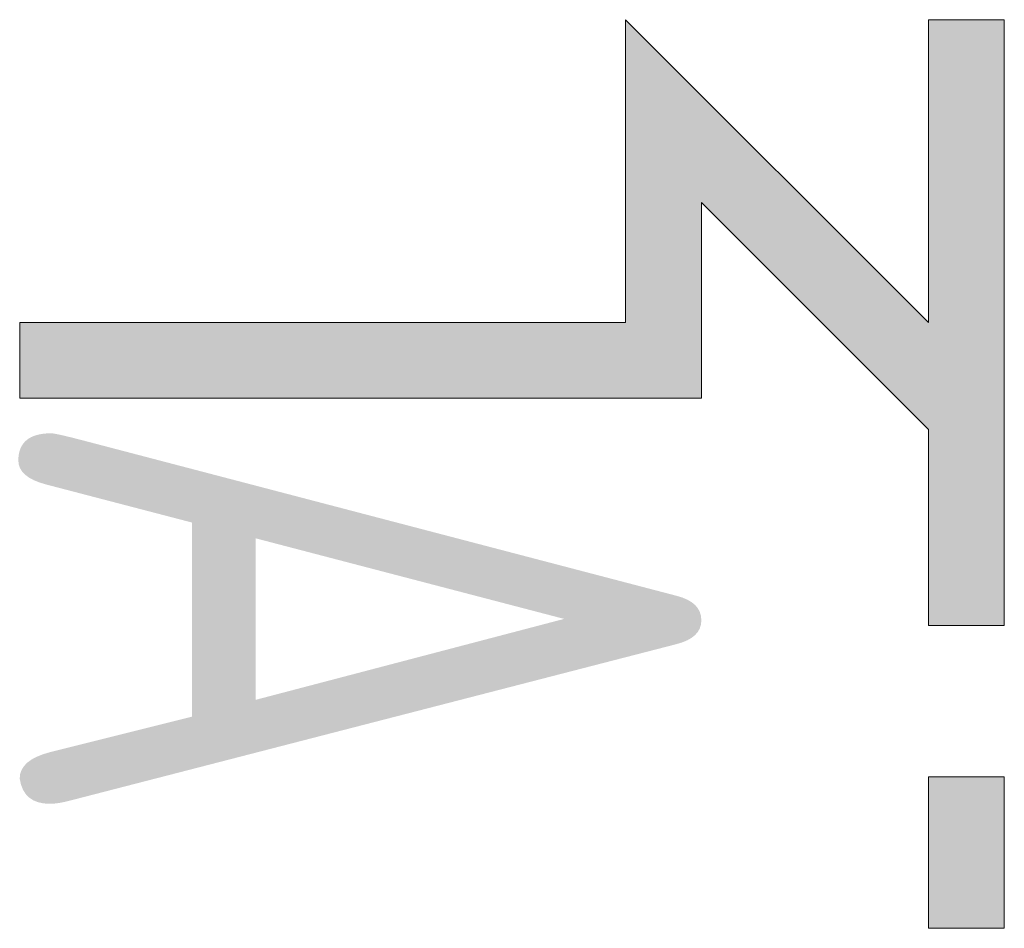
# Model space of a CAD drawing. Header units: millimetres. Extents: x 8221 to 89444, y -105166 to -5578.
# Tile 102 of 118: x 63028 to 63317, y -25063 to -24797. Entities that reach past the tile are written whole.
import ezdxf
from ezdxf.enums import TextEntityAlignment as Align

# ---------------------------------------------------------------- set-up
doc = ezdxf.new("R2010")
doc.units = ezdxf.units.MM
doc.layers.add('VZT_50 POPIS - OBECNE', color=7, linetype='Continuous', lineweight=13)
doc.styles.add('EVORA_125', font='isocp.shx', dxfattribs={"width": 0.6, "height": 125})

msp = doc.modelspace()

# ---------------------------------------------------------------- hatches: boundary and pattern name
at = {"layer": 'VZT_50 POPIS - OBECNE'}
h = msp.add_hatch(color=256, dxfattribs=at)
h.dxf.hatch_style = 1
h.paths.add_polyline_path([(63028.37, -24907.72), (63028.37, -24885.5), (63206.15, -24885.5), (63206.15, -24796.61), (63295.03, -24885.5), (63295.03, -24796.61), (63317.26, -24796.61), (63317.26, -24974.39), (63295.03, -24974.39), (63295.03, -24916.93), (63228.37, -24850.26), (63228.37, -24907.72)])
h.paths.add_polyline_path([(63295.03, -25063.28), (63295.03, -25018.83), (63317.26, -25018.83), (63317.26, -25063.28)])

# ---------------------------------------------------------------- linework, layer by layer
for points in [[(63295.03, -24885.5), (63206.15, -24796.61), (63206.15, -24885.5), (63028.37, -24885.5)], [(63028.37, -24885.5), (63028.37, -24907.72), (63228.37, -24907.72), (63228.37, -24850.26), (63295.03, -24916.93), (63295.03, -24974.39), (63317.26, -24974.39), (63317.26, -24796.61), (63295.03, -24796.61)], [(63295.03, -24796.61), (63295.03, -24885.5)], [(63295.03, -25018.83), (63295.03, -25063.28), (63317.26, -25063.28), (63317.26, -25018.83), (63295.03, -25018.83)]]:
    msp.add_lwpolyline(points, dxfattribs=at)

# ---------------------------------------------------------------- texts
at = {"layer": 'VZT_50 POPIS - OBECNE', "style": 'EVORA_125', "width": 0.8}
msp.add_attdef('A', text='A', height=200, rotation=270, dxfattribs=at).set_placement((62968.37, -24907.72), align=Align.BOTTOM_LEFT)

doc.saveas('drawing.dxf')
